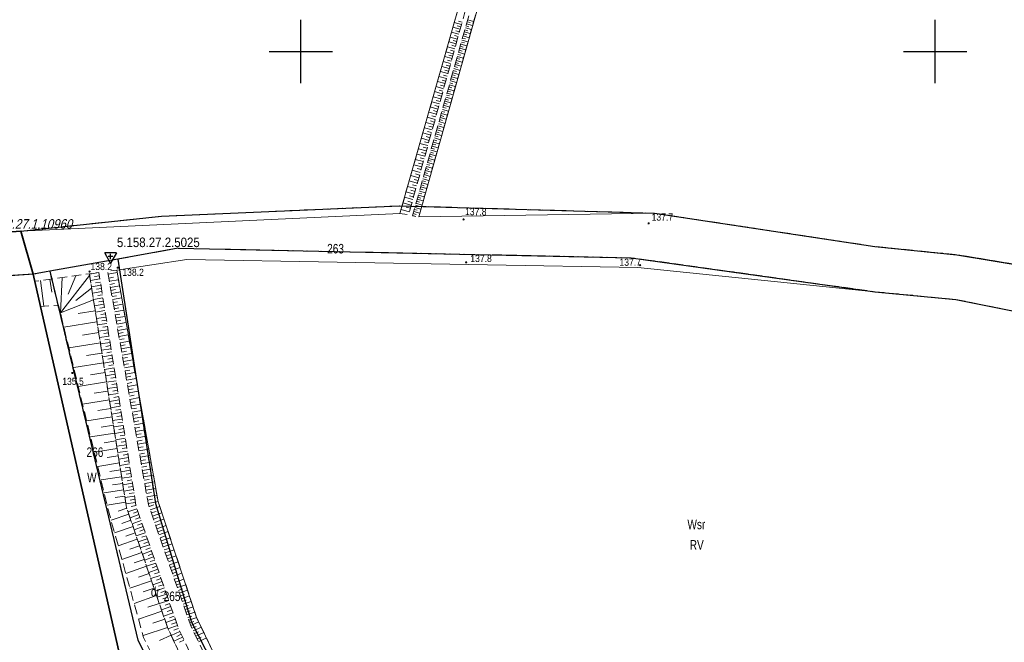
# Model space of a CAD drawing. Header units: metres. Extents: x 5548743 to 5556416, y 5707500 to 5714000.
# Tile 94 of 203: x 5552756 to 5552911, y 5711307 to 5711405. Entities that reach past the tile are written whole.
import ezdxf
from ezdxf.enums import TextEntityAlignment as Align

# ---------------------------------------------------------------- set-up
doc = ezdxf.new("R2010")
doc.units = ezdxf.units.M
doc.header["$MEASUREMENT"] = 0
doc.linetypes.add('1.5_0.75', pattern=[2.25, 1.5, -0.75])
doc.linetypes.add('219-1000', pattern=[0])
doc.layers.get('0').update_dxf_attribs({"color": 2, "linetype": 'CONTINUOUS', "lineweight": 5})
for name, color, linetype in [('000 Inne (niezydentyfikowane)', 7, 'CONTINUOUS'), ('209-oznaczenie konturu klasyfikacyjnego', 7, 'CONTINUOUS'), ('210-oznaczenie konturu użytku gruntowego', 7, 'CONTINUOUS'), ('211-numer działki ewidencyjnej', 7, 'CONTINUOUS'), ('216-obręb ewidencyjny', 7, 'CONTINUOUS'), ('217-kontur klasyfikacyjny', 7, 'CONTINUOUS'), ('218-kontur użytku gruntowego', 7, 'CONTINUOUS'), ('219-działka ewidencyjna', 7, 'CONTINUOUS'), ('pikieta naturalna', 7, 'CONTINUOUS'), ('pikieta naturalna-Atr2', 7, 'CONTINUOUS'), ('skarpa nieumocniona', 7, 'CONTINUOUS'), ('Szczegółowa osnowa geodezyjna pozioma-Atr103', 7, 'CONTINUOUS'), ('Szczegółowa osnowa geodezyjna wysokościowa', 7, 'CONTINUOUS'), ('Szczegółowa osnowa geodezyjna wysokościowa-Atr103', 7, 'CONTINUOUS'), ('woda stojąca', 7, 'CONTINUOUS'), ('Wstawianie ramki sekcyjnej z opisem', 7, 'CONTINUOUS')]:
    doc.layers.add(name, color=color, linetype=linetype)
doc.styles.get("Standard").update_dxf_attribs({"font": 'Working1250', "width": 0.75})

# ---------------------------------------------------------------- blocks, each defined once
blk = doc.blocks.new('PW01')
at = {"linetype": 'Continuous', "lineweight": 13}
h = blk.add_hatch(color=0, dxfattribs=at)
edge = h.paths.add_edge_path()
edge.add_arc((0, 0), 0.18, 0, 360)
blk = doc.blocks.new('OSSH')
at = {"color": 0}
for p, q in [((0, -1.081), (-0.936, 0.543)), ((0.939, 0.543), (-0.936, 0.543)), ((-0.375, 0), (0.375, 0)), ((0.939, 0.543), (0, -1.081)), ((0, -0.375), (0, 0.375))]:
    blk.add_line(p, q, dxfattribs=at)
blk = doc.blocks.new('RAMKA1000K')
at = {"color": 0}
for p, q in [((0, 395), (0, 405)), ((100, 395), (100, 405)), ((800, 395), (800, 405)), ((0, 400), (5, 400)), ((95, 400), (105, 400)), ((795, 400), (800, 400))]:
    blk.add_line(p, q, dxfattribs=at)

msp = doc.modelspace()

# ---------------------------------------------------------------- linework, layer by layer
at = {"layer": '000 Inne (niezydentyfikowane)', "color": 252, "linetype": 'Continuous', "lineweight": 18, "flags": 128}
for points in [[(5552825.34, 5711404.25), (5552824.2, 5711404.57)], [(5552825.44, 5711404.63), (5552824.88, 5711404.79)], [(5552826.21, 5711404.68), (5552826.69, 5711404.55)], [(5552826.3, 5711405), (5552827.26, 5711404.73)], [(5552824.91, 5711402.73), (5552823.77, 5711403.05)], [(5552825.12, 5711403.49), (5552823.99, 5711403.81)], [(5552825.02, 5711403.11), (5552824.45, 5711403.27)], [(5552825.23, 5711403.87), (5552824.66, 5711404.03)], [(5552825.76, 5711403.08), (5552826.72, 5711402.81)], [(5552825.85, 5711403.4), (5552826.33, 5711403.26)], [(5552825.94, 5711403.72), (5552826.9, 5711403.45)], [(5552826.03, 5711404.04), (5552826.51, 5711403.9)], [(5552826.12, 5711404.36), (5552827.08, 5711404.09)], [(5552824.48, 5711401.2), (5552823.33, 5711401.52)], [(5552824.7, 5711401.96), (5552823.55, 5711402.28)], [(5552824.59, 5711401.58), (5552824.02, 5711401.74)], [(5552824.81, 5711402.35), (5552824.23, 5711402.51)], [(5552825.31, 5711401.47), (5552825.79, 5711401.34)], [(5552825.4, 5711401.8), (5552826.36, 5711401.52)], [(5552825.49, 5711402.12), (5552825.97, 5711401.98)], [(5552825.58, 5711402.44), (5552826.54, 5711402.17)], [(5552825.67, 5711402.76), (5552826.15, 5711402.62)], [(5552824.05, 5711399.65), (5552822.89, 5711399.97)], [(5552824.27, 5711400.42), (5552823.11, 5711400.75)], [(5552824.16, 5711400.04), (5552823.58, 5711400.2)], [(5552824.38, 5711400.81), (5552823.8, 5711400.97)], [(5552824.86, 5711399.87), (5552825.82, 5711399.6)], [(5552824.95, 5711400.19), (5552825.43, 5711400.06)], [(5552825.04, 5711400.51), (5552826, 5711400.24)], [(5552825.13, 5711400.83), (5552825.61, 5711400.7)], [(5552825.22, 5711401.15), (5552826.18, 5711400.88)], [(5552823.62, 5711398.09), (5552822.45, 5711398.42)], [(5552823.84, 5711398.87), (5552822.67, 5711399.2)], [(5552823.73, 5711398.48), (5552823.14, 5711398.64)], [(5552823.95, 5711399.26), (5552823.36, 5711399.42)], [(5552824.4, 5711398.27), (5552824.88, 5711398.13)], [(5552824.49, 5711398.59), (5552825.46, 5711398.32)], [(5552824.58, 5711398.91), (5552825.07, 5711398.77)], [(5552824.67, 5711399.23), (5552825.64, 5711398.96)], [(5552824.76, 5711399.55), (5552825.25, 5711399.41)], [(5552823.18, 5711396.52), (5552822, 5711396.85)], [(5552823.4, 5711397.31), (5552822.22, 5711397.63)], [(5552823.29, 5711396.91), (5552822.7, 5711397.08)], [(5552823.51, 5711397.7), (5552822.92, 5711397.86)], [(5552823.95, 5711396.66), (5552824.91, 5711396.39)], [(5552824.04, 5711396.98), (5552824.52, 5711396.85)], [(5552824.13, 5711397.3), (5552825.1, 5711397.03)], [(5552824.22, 5711397.62), (5552824.7, 5711397.49)], [(5552824.31, 5711397.95), (5552825.28, 5711397.67)], [(5552822.74, 5711394.94), (5552821.55, 5711395.27)], [(5552822.96, 5711395.73), (5552821.78, 5711396.06)], [(5552822.85, 5711395.33), (5552822.26, 5711395.5)], [(5552823.07, 5711396.13), (5552822.48, 5711396.29)], [(5552823.59, 5711395.38), (5552824.55, 5711395.11)], [(5552823.68, 5711395.7), (5552824.16, 5711395.56)], [(5552823.77, 5711396.02), (5552824.73, 5711395.75)], [(5552823.86, 5711396.34), (5552824.34, 5711396.21)], [(5552822.3, 5711393.34), (5552821.1, 5711393.68)], [(5552822.52, 5711394.14), (5552821.32, 5711394.47)], [(5552822.41, 5711393.74), (5552821.81, 5711393.91)], [(5552822.63, 5711394.54), (5552822.03, 5711394.71)], [(5552823.14, 5711393.77), (5552823.62, 5711393.64)], [(5552823.23, 5711394.09), (5552824.19, 5711393.82)], [(5552823.32, 5711394.41), (5552823.8, 5711394.28)], [(5552823.41, 5711394.74), (5552824.37, 5711394.46)], [(5552823.5, 5711395.06), (5552823.98, 5711394.92)], [(5552821.85, 5711391.73), (5552820.64, 5711392.07)], [(5552822.07, 5711392.54), (5552820.87, 5711392.87)], [(5552821.96, 5711392.14), (5552821.36, 5711392.3)], [(5552822.18, 5711392.94), (5552821.58, 5711393.11)], [(5552822.69, 5711392.17), (5552823.65, 5711391.9)], [(5552822.78, 5711392.49), (5552823.26, 5711392.35)], [(5552822.87, 5711392.81), (5552823.83, 5711392.54)], [(5552822.96, 5711393.13), (5552823.44, 5711392.99)], [(5552823.05, 5711393.45), (5552824.01, 5711393.18)], [(5552821.4, 5711390.11), (5552820.18, 5711390.45)], [(5552821.62, 5711390.92), (5552820.41, 5711391.26)], [(5552821.51, 5711390.52), (5552820.9, 5711390.69)], [(5552821.73, 5711391.33), (5552821.13, 5711391.5)], [(5552822.23, 5711390.56), (5552822.72, 5711390.43)], [(5552822.32, 5711390.88), (5552823.29, 5711390.61)], [(5552822.42, 5711391.2), (5552822.9, 5711391.07)], [(5552822.51, 5711391.52), (5552823.47, 5711391.25)], [(5552822.6, 5711391.85), (5552823.08, 5711391.71)], [(5552821.17, 5711389.3), (5552819.94, 5711389.64)], [(5552821.05, 5711388.89), (5552820.44, 5711389.06)], [(5552821.28, 5711389.7), (5552820.67, 5711389.87)], [(5552821.78, 5711388.96), (5552822.75, 5711388.68)], [(5552821.87, 5711389.28), (5552822.35, 5711389.14)], [(5552821.96, 5711389.6), (5552822.93, 5711389.33)], [(5552822.05, 5711389.92), (5552822.54, 5711389.78)], [(5552822.14, 5711390.24), (5552823.11, 5711389.97)], [(5552820.71, 5711387.66), (5552819.48, 5711388)], [(5552820.94, 5711388.48), (5552819.71, 5711388.82)], [(5552820.6, 5711387.24), (5552819.98, 5711387.42)], [(5552820.83, 5711388.07), (5552820.21, 5711388.24)], [(5552821.33, 5711387.35), (5552821.81, 5711387.21)], [(5552821.42, 5711387.67), (5552822.38, 5711387.4)], [(5552821.51, 5711387.99), (5552821.99, 5711387.86)], [(5552821.6, 5711388.31), (5552822.57, 5711388.04)], [(5552821.69, 5711388.63), (5552822.17, 5711388.5)], [(5552820.25, 5711386), (5552819.01, 5711386.35)], [(5552820.48, 5711386.83), (5552819.24, 5711387.18)], [(5552820.13, 5711385.59), (5552819.51, 5711385.76)], [(5552820.37, 5711386.42), (5552819.75, 5711386.59)], [(5552820.97, 5711386.06), (5552821.45, 5711385.93)], [(5552821.06, 5711386.38), (5552822.02, 5711386.11)], [(5552821.15, 5711386.71), (5552821.63, 5711386.57)], [(5552821.24, 5711387.03), (5552822.2, 5711386.76)], [(5552819.79, 5711384.33), (5552818.53, 5711384.68)], [(5552820.02, 5711385.17), (5552818.77, 5711385.52)], [(5552819.9, 5711384.75), (5552819.28, 5711384.93)], [(5552820.52, 5711384.46), (5552821.48, 5711384.18)], [(5552820.61, 5711384.78), (5552821.09, 5711384.64)], [(5552820.7, 5711385.1), (5552821.66, 5711384.83)], [(5552820.79, 5711385.42), (5552821.27, 5711385.28)], [(5552820.88, 5711385.74), (5552821.84, 5711385.47)], [(5552819.32, 5711382.65), (5552818.05, 5711383.01)], [(5552819.55, 5711383.5), (5552818.29, 5711383.85)], [(5552819.43, 5711383.08), (5552818.8, 5711383.25)], [(5552819.67, 5711383.92), (5552819.04, 5711384.09)], [(5552820.06, 5711382.85), (5552820.55, 5711382.71)], [(5552820.15, 5711383.17), (5552821.12, 5711382.9)], [(5552820.24, 5711383.49), (5552820.73, 5711383.36)], [(5552820.33, 5711383.81), (5552821.3, 5711383.54)], [(5552820.43, 5711384.13), (5552820.91, 5711384)], [(5552818.84, 5711380.96), (5552817.57, 5711381.32)], [(5552819.08, 5711381.81), (5552817.81, 5711382.16)], [(5552818.96, 5711381.39), (5552818.33, 5711381.56)], [(5552819.2, 5711382.23), (5552818.57, 5711382.41)], [(5552819.61, 5711381.24), (5552820.58, 5711380.97)], [(5552819.7, 5711381.56), (5552820.18, 5711381.43)], [(5552819.79, 5711381.88), (5552820.76, 5711381.61)], [(5552819.88, 5711382.21), (5552820.36, 5711382.07)], [(5552819.97, 5711382.53), (5552820.94, 5711382.26)], [(5552818.37, 5711379.25), (5552817.09, 5711379.61)], [(5552818.61, 5711380.11), (5552817.33, 5711380.47)], [(5552818.49, 5711379.68), (5552817.85, 5711379.86)], [(5552818.73, 5711380.54), (5552818.09, 5711380.71)], [(5552819.16, 5711379.63), (5552819.64, 5711379.5)], [(5552819.25, 5711379.95), (5552820.21, 5711379.68)], [(5552819.34, 5711380.28), (5552819.82, 5711380.14)], [(5552819.43, 5711380.6), (5552820.39, 5711380.33)], [(5552819.52, 5711380.92), (5552820, 5711380.78)], [(5552818.13, 5711378.4), (5552816.84, 5711378.75)], [(5552818.01, 5711377.97), (5552817.36, 5711378.15)], [(5552818.25, 5711378.83), (5552817.61, 5711379)], [(5552818.7, 5711378.02), (5552819.67, 5711377.75)], [(5552818.8, 5711378.35), (5552819.28, 5711378.21)], [(5552818.89, 5711378.67), (5552819.85, 5711378.4)], [(5552818.98, 5711378.99), (5552819.46, 5711378.85)], [(5552819.07, 5711379.31), (5552820.03, 5711379.04)], [(5552817.65, 5711376.67), (5552816.35, 5711377.03)], [(5552817.89, 5711377.53), (5552816.6, 5711377.89)], [(5552817.77, 5711377.1), (5552817.12, 5711377.28)], [(5552818.34, 5711376.74), (5552819.31, 5711376.47)], [(5552818.43, 5711377.06), (5552818.92, 5711376.92)], [(5552818.52, 5711377.38), (5552819.49, 5711377.11)], [(5552818.61, 5711377.7), (5552819.1, 5711377.57)], [(5552817.11, 5711374.75), (5552815.8, 5711375.12)], [(5552817.4, 5711375.79), (5552816.1, 5711376.15)], [(5552817.27, 5711375.32), (5552816.62, 5711375.5)], [(5552817.53, 5711376.23), (5552816.88, 5711376.41)], [(5552817.89, 5711375.13), (5552818.37, 5711374.99)], [(5552817.98, 5711375.45), (5552818.95, 5711375.18)], [(5552818.07, 5711375.77), (5552818.55, 5711375.64)], [(5552818.16, 5711376.09), (5552819.13, 5711375.82)], [(5552818.25, 5711376.42), (5552818.73, 5711376.28)], [(5552817.62, 5711374.16), (5552818.11, 5711374.02)], [(5552817.71, 5711374.48), (5552818.19, 5711374.35)], [(5552817.8, 5711374.81), (5552818.76, 5711374.53)], [(5552760.47, 5711364.13), (5552760.75, 5711362.07)], [(5552766.72, 5711364.74), (5552762.11, 5711358.83)], [(5552762.39, 5711364.4), (5552762.11, 5711358.83)], [(5552764.56, 5711364.69), (5552763.33, 5711361.76)], [(5552768.18, 5711365.18), (5552766.69, 5711364.94)], [(5552768.34, 5711364.18), (5552766.84, 5711363.94)], [(5552768.26, 5711364.68), (5552767.51, 5711364.56)], [(5552769.64, 5711364.92), (5552771.06, 5711365.17)], [(5552769.74, 5711364.31), (5552770.46, 5711364.44)], [(5552769.83, 5711363.81), (5552771.26, 5711364.06)], [(5552758.96, 5711363.93), (5552759.51, 5711359.9)], [(5552767.04, 5711362.74), (5552764.57, 5711360.78)], [(5552768.5, 5711363.19), (5552767, 5711362.95)], [(5552768.42, 5711363.68), (5552767.67, 5711363.57)], [(5552768.58, 5711362.69), (5552767.83, 5711362.57)], [(5552769.92, 5711363.32), (5552770.63, 5711363.45)], [(5552770, 5711362.84), (5552771.44, 5711363.09)], [(5552770.08, 5711362.36), (5552770.8, 5711362.49)], [(5552768.66, 5711362.19), (5552767.16, 5711361.95)], [(5552768.82, 5711361.19), (5552767.32, 5711360.95)], [(5552768.74, 5711361.69), (5552767.99, 5711361.57)], [(5552770.17, 5711361.88), (5552771.61, 5711362.13)], [(5552770.25, 5711361.4), (5552770.97, 5711361.53)], [(5552770.33, 5711360.92), (5552771.78, 5711361.18)], [(5552767.33, 5711360.91), (5552762.11, 5711358.83)], [(5552768.98, 5711360.19), (5552767.48, 5711359.95)], [(5552768.9, 5711360.69), (5552768.15, 5711360.57)], [(5552769.06, 5711359.69), (5552768.31, 5711359.57)], [(5552770.42, 5711360.44), (5552771.14, 5711360.57)], [(5552770.5, 5711359.96), (5552771.95, 5711360.21)], [(5552770.59, 5711359.48), (5552771.31, 5711359.6)], [(5552767.61, 5711359.13), (5552764.93, 5711358.71)], [(5552769.14, 5711359.19), (5552767.64, 5711358.95)], [(5552769.3, 5711358.18), (5552767.8, 5711357.94)], [(5552769.22, 5711358.69), (5552768.47, 5711358.57)], [(5552770.67, 5711359), (5552772.12, 5711359.25)], [(5552770.76, 5711358.51), (5552771.48, 5711358.64)], [(5552770.84, 5711358.03), (5552772.3, 5711358.28)], [(5552767.88, 5711357.41), (5552762.66, 5711356.58)], [(5552769.46, 5711357.18), (5552767.96, 5711356.94)], [(5552769.38, 5711357.68), (5552768.63, 5711357.56)], [(5552769.54, 5711356.68), (5552768.79, 5711356.56)], [(5552770.93, 5711357.54), (5552771.65, 5711357.67)], [(5552771.01, 5711357.06), (5552772.47, 5711357.31)], [(5552771.1, 5711356.57), (5552771.83, 5711356.7)], [(5552771.18, 5711356.08), (5552772.64, 5711356.34)], [(5552768.15, 5711355.73), (5552765.61, 5711355.32)], [(5552769.62, 5711356.18), (5552768.12, 5711355.94)], [(5552769.78, 5711355.18), (5552768.28, 5711354.94)], [(5552769.7, 5711355.68), (5552768.95, 5711355.56)], [(5552771.27, 5711355.6), (5552772, 5711355.73)], [(5552771.35, 5711355.11), (5552772.82, 5711355.37)], [(5552771.44, 5711354.62), (5552772.17, 5711354.75)], [(5552768.41, 5711354.09), (5552763.46, 5711353.3)], [(5552769.94, 5711354.18), (5552768.44, 5711353.94)], [(5552770.1, 5711353.17), (5552768.6, 5711352.93)], [(5552769.86, 5711354.68), (5552769.11, 5711354.56)], [(5552770.02, 5711353.67), (5552769.27, 5711353.55)], [(5552771.52, 5711354.13), (5552772.99, 5711354.39)], [(5552771.61, 5711353.64), (5552772.34, 5711353.77)], [(5552771.69, 5711353.15), (5552773.17, 5711353.41)], [(5552768.67, 5711352.49), (5552766.25, 5711352.11)], [(5552770.26, 5711352.17), (5552768.76, 5711351.93)], [(5552770.18, 5711352.67), (5552769.43, 5711352.55)], [(5552770.34, 5711351.67), (5552769.59, 5711351.55)], [(5552771.78, 5711352.66), (5552772.52, 5711352.79)], [(5552771.87, 5711352.17), (5552773.34, 5711352.43)], [(5552771.95, 5711351.67), (5552772.69, 5711351.8)], [(5552768.91, 5711350.94), (5552764.21, 5711350.2)], [(5552770.42, 5711351.17), (5552768.91, 5711350.93)], [(5552770.58, 5711350.16), (5552769.07, 5711349.92)], [(5552770.5, 5711350.66), (5552769.75, 5711350.54)], [(5552772.04, 5711351.18), (5552773.52, 5711351.44)], [(5552772.12, 5711350.69), (5552772.87, 5711350.82)], [(5552772.21, 5711350.19), (5552773.7, 5711350.45)], [(5552769.15, 5711349.43), (5552766.86, 5711349.07)], [(5552770.74, 5711349.16), (5552769.23, 5711348.92)], [(5552770.66, 5711349.66), (5552769.91, 5711349.54)], [(5552770.82, 5711348.65), (5552770.07, 5711348.53)], [(5552772.3, 5711349.7), (5552773.04, 5711349.83)], [(5552772.38, 5711349.2), (5552773.87, 5711349.46)], [(5552772.47, 5711348.71), (5552773.22, 5711348.84)], [(5552769.39, 5711347.96), (5552764.93, 5711347.25)], [(5552770.9, 5711348.15), (5552769.39, 5711347.91)], [(5552771.06, 5711347.15), (5552769.55, 5711346.9)], [(5552770.98, 5711347.65), (5552770.23, 5711347.53)], [(5552772.56, 5711348.21), (5552774.05, 5711348.47)], [(5552772.64, 5711347.71), (5552773.39, 5711347.84)], [(5552772.73, 5711347.21), (5552774.23, 5711347.47)], [(5552769.61, 5711346.52), (5552767.45, 5711346.18)], [(5552771.22, 5711346.14), (5552769.71, 5711345.9)], [(5552771.14, 5711346.64), (5552770.39, 5711346.52)], [(5552771.3, 5711345.64), (5552770.55, 5711345.52)], [(5552772.82, 5711346.71), (5552773.57, 5711346.84)], [(5552772.91, 5711346.21), (5552774.41, 5711346.48)], [(5552772.99, 5711345.71), (5552773.75, 5711345.85)], [(5552773.08, 5711345.21), (5552774.59, 5711345.48)], [(5552769.84, 5711345.13), (5552765.61, 5711344.46)], [(5552771.38, 5711345.13), (5552769.87, 5711344.89)], [(5552771.55, 5711344.13), (5552770.03, 5711343.88)], [(5552771.46, 5711344.63), (5552770.71, 5711344.51)], [(5552773.17, 5711344.71), (5552773.92, 5711344.84)], [(5552773.26, 5711344.21), (5552774.77, 5711344.47)], [(5552770.26, 5711342.44), (5552766.26, 5711341.81)], [(5552770.05, 5711343.77), (5552768, 5711343.44)], [(5552771.71, 5711343.12), (5552770.19, 5711342.88)], [(5552771.63, 5711343.62), (5552770.87, 5711343.5)], [(5552771.79, 5711342.61), (5552771.03, 5711342.49)], [(5552773.35, 5711343.71), (5552774.1, 5711343.84)], [(5552773.43, 5711343.2), (5552774.95, 5711343.47)], [(5552773.52, 5711342.7), (5552774.28, 5711342.83)], [(5552773.61, 5711342.19), (5552775.13, 5711342.46)], [(5552770.47, 5711341.15), (5552768.52, 5711340.84)], [(5552771.87, 5711342.11), (5552770.35, 5711341.87)], [(5552772.03, 5711341.1), (5552770.52, 5711340.86)], [(5552771.95, 5711341.61), (5552771.19, 5711341.49)], [(5552773.7, 5711341.69), (5552774.46, 5711341.82)], [(5552773.79, 5711341.18), (5552775.31, 5711341.45)], [(5552773.88, 5711340.67), (5552774.64, 5711340.81)], [(5552770.67, 5711339.9), (5552766.87, 5711339.29)], [(5552772.19, 5711340.09), (5552770.68, 5711339.85)], [(5552772.11, 5711340.6), (5552771.35, 5711340.48)], [(5552772.27, 5711339.59), (5552771.51, 5711339.47)], [(5552773.96, 5711340.17), (5552775.49, 5711340.43)], [(5552774.05, 5711339.66), (5552774.82, 5711339.79)], [(5552774.14, 5711339.15), (5552775.67, 5711339.42)], [(5552770.86, 5711338.68), (5552769.01, 5711338.38)], [(5552772.35, 5711339.08), (5552770.84, 5711338.84)], [(5552772.51, 5711338.07), (5552771, 5711337.83)], [(5552772.43, 5711338.58), (5552771.67, 5711338.46)], [(5552774.23, 5711338.64), (5552775, 5711338.77)], [(5552774.32, 5711338.13), (5552775.85, 5711338.4)], [(5552774.41, 5711337.62), (5552775.18, 5711337.75)], [(5552771.05, 5711337.48), (5552767.45, 5711336.91)], [(5552771.24, 5711336.32), (5552769.48, 5711336.05)], [(5552772.67, 5711337.06), (5552771.16, 5711336.82)], [(5552772.59, 5711337.57), (5552771.83, 5711337.45)], [(5552772.75, 5711336.56), (5552772, 5711336.44)], [(5552774.5, 5711337.11), (5552776.04, 5711337.37)], [(5552774.59, 5711336.59), (5552775.36, 5711336.73)], [(5552774.68, 5711336.08), (5552776.22, 5711336.35)], [(5552771.42, 5711335.19), (5552768, 5711334.65)], [(5552772.83, 5711336.05), (5552771.32, 5711335.81)], [(5552773, 5711335.04), (5552771.48, 5711334.8)], [(5552772.91, 5711335.55), (5552772.16, 5711335.43)], [(5552774.77, 5711335.57), (5552775.54, 5711335.7)], [(5552774.86, 5711335.05), (5552776.4, 5711335.32)], [(5552774.95, 5711334.54), (5552775.72, 5711334.67)], [(5552771.76, 5711333.02), (5552768.52, 5711332.51)], [(5552771.59, 5711334.09), (5552769.93, 5711333.83)], [(5552773.16, 5711334.03), (5552771.64, 5711333.79)], [(5552773.32, 5711333.02), (5552771.8, 5711332.78)], [(5552773.08, 5711334.54), (5552772.32, 5711334.42)], [(5552773.24, 5711333.53), (5552772.48, 5711333.4)], [(5552775.04, 5711334.02), (5552776.59, 5711334.29)], [(5552775.13, 5711333.5), (5552775.91, 5711333.64)], [(5552775.22, 5711332.99), (5552776.77, 5711333.26)], [(5552771.93, 5711331.98), (5552770.35, 5711331.73)], [(5552773.48, 5711332.01), (5552771.96, 5711331.76)], [(5552773.4, 5711332.51), (5552772.64, 5711332.39)], [(5552773.56, 5711331.5), (5552772.8, 5711331.38)], [(5552775.31, 5711332.47), (5552776.09, 5711332.61)], [(5552775.4, 5711331.95), (5552776.96, 5711332.22)], [(5552775.49, 5711331.43), (5552776.27, 5711331.57)], [(5552772.09, 5711330.96), (5552769.01, 5711330.48)], [(5552772.25, 5711329.97), (5552770.75, 5711329.74)], [(5552773.64, 5711330.99), (5552772.12, 5711330.75)], [(5552773.8, 5711329.98), (5552772.28, 5711329.74)], [(5552773.72, 5711330.49), (5552772.96, 5711330.37)], [(5552775.58, 5711330.91), (5552777.15, 5711331.19)], [(5552775.67, 5711330.39), (5552776.46, 5711330.53)], [(5552775.76, 5711329.87), (5552777.33, 5711330.14)], [(5552772.4, 5711329), (5552769.49, 5711328.54)], [(5552773.97, 5711328.97), (5552772.44, 5711328.73)], [(5552773.88, 5711329.47), (5552773.12, 5711329.35)], [(5552774.05, 5711328.47), (5552773.29, 5711328.34)], [(5552775.86, 5711329.35), (5552776.64, 5711329.49)], [(5552775.95, 5711328.83), (5552777.52, 5711329.1)], [(5552776.09, 5711328.32), (5552776.85, 5711328.58)], [(5552776.27, 5711327.81), (5552777.77, 5711328.34)], [(5552772.9, 5711327.11), (5552770.1, 5711326.16)], [(5552772.58, 5711328.05), (5552771.21, 5711327.58)], [(5552774.17, 5711327.99), (5552772.77, 5711327.5)], [(5552774.5, 5711327.05), (5552773.09, 5711326.56)], [(5552774.33, 5711327.52), (5552773.63, 5711327.27)], [(5552776.44, 5711327.31), (5552777.19, 5711327.57)], [(5552776.62, 5711326.81), (5552778.1, 5711327.33)], [(5552773.22, 5711326.16), (5552771.8, 5711325.67)], [(5552774.82, 5711326.11), (5552773.41, 5711325.61)], [(5552774.66, 5711326.58), (5552773.95, 5711326.33)], [(5552774.99, 5711325.63), (5552774.28, 5711325.39)], [(5552776.79, 5711326.32), (5552777.53, 5711326.58)], [(5552776.96, 5711325.82), (5552778.44, 5711326.34)], [(5552777.14, 5711325.33), (5552777.87, 5711325.59)], [(5552777.31, 5711324.84), (5552778.76, 5711325.35)], [(5552773.56, 5711325.18), (5552770.65, 5711324.19)], [(5552773.9, 5711324.19), (5552772.42, 5711323.68)], [(5552775.15, 5711325.16), (5552773.73, 5711324.67)], [(5552775.48, 5711324.21), (5552774.06, 5711323.72)], [(5552775.32, 5711324.69), (5552774.61, 5711324.44)], [(5552775.65, 5711323.73), (5552774.94, 5711323.49)], [(5552777.48, 5711324.36), (5552778.2, 5711324.61)], [(5552777.65, 5711323.87), (5552779.09, 5711324.38)], [(5552774.24, 5711323.17), (5552771.22, 5711322.14)], [(5552774.6, 5711322.14), (5552773.06, 5711321.61)], [(5552775.81, 5711323.26), (5552774.39, 5711322.76)], [(5552776.15, 5711322.3), (5552774.71, 5711321.8)], [(5552775.98, 5711322.78), (5552775.26, 5711322.53)], [(5552777.82, 5711323.39), (5552778.53, 5711323.64)], [(5552777.98, 5711322.91), (5552779.41, 5711323.41)], [(5552778.15, 5711322.43), (5552778.86, 5711322.68)], [(5552778.32, 5711321.96), (5552779.73, 5711322.45)], [(5552774.96, 5711321.08), (5552771.81, 5711320.01)], [(5552776.48, 5711321.34), (5552775.04, 5711320.84)], [(5552776.31, 5711321.82), (5552775.59, 5711321.57)], [(5552776.65, 5711320.86), (5552775.93, 5711320.61)], [(5552778.48, 5711321.49), (5552779.18, 5711321.73)], [(5552778.65, 5711321.02), (5552780.05, 5711321.51)], [(5552778.81, 5711320.55), (5552779.51, 5711320.79)], [(5552775.33, 5711320), (5552773.72, 5711319.46)], [(5552776.81, 5711320.38), (5552775.37, 5711319.88)], [(5552777.15, 5711319.42), (5552775.7, 5711318.91)], [(5552776.98, 5711319.9), (5552776.26, 5711319.65)], [(5552778.97, 5711320.08), (5552780.36, 5711320.57)], [(5552779.13, 5711319.62), (5552779.82, 5711319.86)], [(5552779.29, 5711319.16), (5552780.67, 5711319.64)], [(5552775.7, 5711318.91), (5552772.43, 5711317.79)], [(5552776.09, 5711317.79), (5552774.42, 5711317.21)], [(5552777.49, 5711318.45), (5552776.03, 5711317.94)], [(5552777.32, 5711318.93), (5552776.59, 5711318.68)], [(5552777.65, 5711317.96), (5552776.93, 5711317.71)], [(5552779.46, 5711318.7), (5552780.14, 5711318.94)], [(5552779.61, 5711318.25), (5552780.97, 5711318.72)], [(5552779.77, 5711317.79), (5552780.45, 5711318.03)], [(5552779.93, 5711317.34), (5552781.28, 5711317.81)], [(5552776.48, 5711316.64), (5552773.07, 5711315.48)], [(5552777.82, 5711317.47), (5552776.36, 5711316.97)], [(5552778.16, 5711316.5), (5552776.7, 5711315.99)], [(5552777.99, 5711316.99), (5552777.26, 5711316.73)], [(5552778.33, 5711316.01), (5552777.6, 5711315.76)], [(5552780.09, 5711316.89), (5552780.76, 5711317.12)], [(5552780.24, 5711316.44), (5552781.58, 5711316.91)], [(5552780.4, 5711316), (5552781.06, 5711316.23)], [(5552780.56, 5711315.56), (5552781.88, 5711316.02)], [(5552776.87, 5711315.48), (5552775.14, 5711314.88)], [(5552778.5, 5711315.52), (5552777.03, 5711315.01)], [(5552778.84, 5711314.54), (5552777.37, 5711314.03)], [(5552778.67, 5711315.03), (5552777.94, 5711314.77)], [(5552780.71, 5711315.11), (5552781.37, 5711315.34)], [(5552780.86, 5711314.68), (5552782.17, 5711315.13)], [(5552781.02, 5711314.24), (5552781.67, 5711314.47)], [(5552777.28, 5711314.29), (5552773.74, 5711313.08)], [(5552777.7, 5711313.07), (5552775.89, 5711312.46)], [(5552779.19, 5711313.55), (5552777.71, 5711313.04)], [(5552779.01, 5711314.05), (5552778.28, 5711313.79)], [(5552779.36, 5711313.06), (5552778.62, 5711312.8)], [(5552781.17, 5711313.81), (5552782.46, 5711314.26)], [(5552781.32, 5711313.37), (5552781.96, 5711313.6)], [(5552781.47, 5711312.94), (5552782.75, 5711313.39)], [(5552778.12, 5711311.84), (5552774.43, 5711310.58)], [(5552779.53, 5711312.57), (5552778.05, 5711312.05)], [(5552779.87, 5711311.57), (5552778.39, 5711311.06)], [(5552779.7, 5711312.07), (5552778.96, 5711311.81)], [(5552781.62, 5711312.52), (5552782.26, 5711312.74)], [(5552781.77, 5711312.09), (5552783.04, 5711312.53)], [(5552781.92, 5711311.67), (5552782.55, 5711311.89)], [(5552782.06, 5711311.25), (5552783.32, 5711311.68)], [(5552778.55, 5711310.58), (5552776.67, 5711309.94)], [(5552780.22, 5711310.58), (5552778.73, 5711310.06)], [(5552780.05, 5711311.08), (5552779.3, 5711310.82)], [(5552780.39, 5711310.08), (5552779.64, 5711309.82)], [(5552782.21, 5711310.83), (5552782.83, 5711311.04)], [(5552782.36, 5711310.41), (5552783.6, 5711310.84)], [(5552782.5, 5711309.99), (5552783.15, 5711310.22)], [(5552782.66, 5711309.57), (5552783.93, 5711310.17)], [(5552778.99, 5711309.3), (5552775.15, 5711307.99)], [(5552780.56, 5711309.59), (5552779.07, 5711309.07)], [(5552780.94, 5711308.66), (5552779.58, 5711308.01)], [(5552780.73, 5711309.11), (5552780.01, 5711308.86)], [(5552781.15, 5711308.2), (5552780.48, 5711307.88)], [(5552782.86, 5711309.15), (5552783.49, 5711309.45)], [(5552783.06, 5711308.73), (5552784.33, 5711309.34)], [(5552783.26, 5711308.31), (5552783.9, 5711308.61)], [(5552783.47, 5711307.89), (5552784.73, 5711308.49)], [(5552779.55, 5711308.08), (5552777.72, 5711307.21)], [(5552781.37, 5711307.75), (5552780.01, 5711307.1)], [(5552781.59, 5711307.3), (5552780.91, 5711306.97)], [(5552783.67, 5711307.47), (5552784.3, 5711307.77)], [(5552783.87, 5711307.04), (5552785.14, 5711307.65)]]:
    msp.add_lwpolyline(points, dxfattribs=at)
at = {"layer": '216-obręb ewidencyjny', "color": 4, "linetype": 'Continuous', "lineweight": 35, "flags": 128}
for points in [[(5553303.29, 5711172.41), (5553245.53, 5711230.59), (5553201.96, 5711255.35), (5553140.19, 5711284.18), (5553135.72, 5711277.69), (5553111.42, 5711242.97), (5553187.3, 5711106.28), (5553112.55, 5711070.64), (5552871.37, 5711055.67), (5552911.56, 5711176.56), (5552902.55, 5711179.99), (5552857.56, 5711200.05), (5552823.52, 5711222.08), (5552811.69, 5711238.16), (5552792.63, 5711262.96), (5552771.45, 5711305.07), (5552757.83, 5711364.93), (5552755.89, 5711371.71), (5552732.07, 5711369.95), (5552708.66, 5711378.89), (5552680.03, 5711429.79), (5552679.16, 5711442.78), (5552714.87, 5711541.1)], [(5552714.87, 5711541.1), (5552679.16, 5711442.78), (5552680.03, 5711429.79), (5552708.66, 5711378.89), (5552732.07, 5711369.95), (5552755.89, 5711371.71), (5552757.83, 5711364.93), (5552771.45, 5711305.07), (5552792.63, 5711262.96), (5552811.69, 5711238.16), (5552823.52, 5711222.08), (5552857.56, 5711200.05), (5552902.55, 5711179.99), (5552911.56, 5711176.56), (5552871.37, 5711055.67), (5553112.55, 5711070.64), (5553187.3, 5711106.28), (5553111.42, 5711242.97), (5553135.72, 5711277.69), (5553140.19, 5711284.18), (5553201.96, 5711255.35), (5553245.53, 5711230.59), (5553303.29, 5711172.41)]]:
    msp.add_lwpolyline(points, dxfattribs=at)
at = {"layer": '217-kontur klasyfikacyjny', "color": 3, "linetype": '1.5_0.75', "lineweight": 18, "flags": 128}
for points in [[(5552780.68, 5711369.01), (5552771.19, 5711367.31)], [(5552852.06, 5711367.52), (5552780.68, 5711369.01)], [(5552771.19, 5711367.31), (5552777.1, 5711328.83)], [(5552890.47, 5711362.16), (5552852.06, 5711367.52)], [(5552903.24, 5711360.95), (5552890.47, 5711362.16)], [(5552953.25, 5711350.94), (5552903.24, 5711360.95)], [(5552777.1, 5711328.83), (5552782.78, 5711310.13)], [(5552782.78, 5711310.13), (5552801.95, 5711272.73)]]:
    msp.add_lwpolyline(points, dxfattribs=at)
at = {"layer": '218-kontur użytku gruntowego', "color": 70, "linetype": '1.5_0.75', "lineweight": 18, "flags": 128}
for points in [[(5552778.05, 5711374.04), (5552815.58, 5711375.7)], [(5552815.58, 5711375.7), (5552778.05, 5711374.04)], [(5552815.58, 5711375.7), (5552855.76, 5711374.53)], [(5552855.76, 5711374.53), (5552815.58, 5711375.7)], [(5552755.89, 5711371.71), (5552778.05, 5711374.04)], [(5552778.05, 5711374.04), (5552755.89, 5711371.71)], [(5552855.76, 5711374.53), (5552890.46, 5711369.29)], [(5552890.46, 5711369.29), (5552855.76, 5711374.53)], [(5552755.89, 5711371.71), (5552732.07, 5711369.95)], [(5552732.07, 5711369.95), (5552755.89, 5711371.71)], [(5552757.83, 5711364.93), (5552755.89, 5711371.71)], [(5552755.89, 5711371.71), (5552757.83, 5711364.93)], [(5552780.68, 5711369.01), (5552771.19, 5711367.31)], [(5552771.19, 5711367.31), (5552780.68, 5711369.01)], [(5552852.06, 5711367.52), (5552780.68, 5711369.01)], [(5552780.68, 5711369.01), (5552852.06, 5711367.52)], [(5552890.46, 5711369.29), (5552903.42, 5711367.99)], [(5552903.42, 5711367.99), (5552890.46, 5711369.29)], [(5552771.19, 5711367.31), (5552777.1, 5711328.83)], [(5552777.1, 5711328.83), (5552771.19, 5711367.31)], [(5552890.47, 5711362.16), (5552852.06, 5711367.52)], [(5552852.06, 5711367.52), (5552890.47, 5711362.16)], [(5552903.42, 5711367.99), (5552948.29, 5711360.56)], [(5552948.29, 5711360.56), (5552903.42, 5711367.99)], [(5552692.83, 5711360.66), (5552757.83, 5711364.93)], [(5552757.83, 5711364.93), (5552692.83, 5711360.66)], [(5552758.14, 5711364.98), (5552757.83, 5711364.93)], [(5552757.83, 5711364.93), (5552758.14, 5711364.98)], [(5552757.83, 5711364.93), (5552771.45, 5711305.07)], [(5552771.45, 5711305.07), (5552757.83, 5711364.93)], [(5552760.44, 5711365.4), (5552758.14, 5711364.98)], [(5552758.14, 5711364.98), (5552760.44, 5711365.4)], [(5552774.33, 5711307.28), (5552760.44, 5711365.4)], [(5552760.44, 5711365.4), (5552774.33, 5711307.28)], [(5552903.24, 5711360.95), (5552890.47, 5711362.16)], [(5552890.47, 5711362.16), (5552903.24, 5711360.95)], [(5552953.25, 5711350.94), (5552903.24, 5711360.95)], [(5552903.24, 5711360.95), (5552953.25, 5711350.94)], [(5552777.1, 5711328.83), (5552782.78, 5711310.13)], [(5552782.78, 5711310.13), (5552777.1, 5711328.83)], [(5552782.78, 5711310.13), (5552801.95, 5711272.73)], [(5552801.95, 5711272.73), (5552782.78, 5711310.13)], [(5552796.32, 5711264.48), (5552774.33, 5711307.28)], [(5552774.33, 5711307.28), (5552796.32, 5711264.48)]]:
    msp.add_lwpolyline(points, dxfattribs=at)
at = {"layer": '219-działka ewidencyjna', "color": 94, "linetype": '219-1000', "lineweight": 30, "flags": 128}
for points in [[(5552778.05, 5711374.04), (5552815.58, 5711375.7)], [(5552815.58, 5711375.7), (5552855.76, 5711374.53)], [(5552755.89, 5711371.71), (5552778.05, 5711374.04)], [(5552855.76, 5711374.53), (5552890.46, 5711369.29)], [(5552732.07, 5711369.95), (5552755.89, 5711371.71)], [(5552757.83, 5711364.93), (5552755.89, 5711371.71)], [(5552780.68, 5711369.01), (5552771.19, 5711367.31)], [(5552780.68, 5711369.01), (5552852.06, 5711367.52)], [(5552890.46, 5711369.29), (5552903.42, 5711367.99)], [(5552771.19, 5711367.31), (5552760.44, 5711365.4)], [(5552771.19, 5711367.31), (5552777.1, 5711328.83)], [(5552852.06, 5711367.52), (5552890.47, 5711362.16)], [(5552903.42, 5711367.99), (5552948.29, 5711360.56)], [(5552757.83, 5711364.93), (5552692.83, 5711360.66)], [(5552758.14, 5711364.98), (5552757.83, 5711364.93)], [(5552757.83, 5711364.93), (5552771.45, 5711305.07)], [(5552760.44, 5711365.4), (5552758.14, 5711364.98)], [(5552760.44, 5711365.4), (5552774.33, 5711307.28)], [(5552890.47, 5711362.16), (5552903.24, 5711360.95)], [(5552903.24, 5711360.95), (5552953.25, 5711350.94)], [(5552777.1, 5711328.83), (5552782.78, 5711310.13)], [(5552782.78, 5711310.13), (5552801.95, 5711272.73)], [(5552774.33, 5711307.28), (5552796.32, 5711264.48)]]:
    msp.add_lwpolyline(points, dxfattribs=at)
at = {"layer": 'skarpa nieumocniona', "color": 252, "linetype": '1.5_0.75', "lineweight": 18, "flags": 128}
for points in [[(5552883.59, 5711613.87), (5552879.91, 5711596.95), (5552872.8, 5711571.38), (5552862.72, 5711534.76), (5552853.12, 5711499.86), (5552844.18, 5711468.88), (5552832.03, 5711424.73), (5552829.9, 5711417.79), (5552817.6, 5711374.1), (5552818.6, 5711373.95), (5552830.88, 5711417.59), (5552833.04, 5711424.38), (5552845.14, 5711468.53), (5552854.03, 5711499.65), (5552863.66, 5711534.6), (5552873.57, 5711571.15), (5552880.83, 5711597.59), (5552883.99, 5711611.24), (5552885.16, 5711613.08)], [(5552883.59, 5711613.87), (5552879.91, 5711596.95), (5552872.8, 5711571.38), (5552862.72, 5711534.76), (5552853.12, 5711499.86), (5552844.18, 5711468.88), (5552832.03, 5711424.73), (5552829.9, 5711417.79), (5552817.6, 5711374.1), (5552818.6, 5711373.95), (5552830.88, 5711417.59), (5552833.04, 5711424.38), (5552845.14, 5711468.53), (5552854.03, 5711499.65), (5552863.66, 5711534.6), (5552873.57, 5711571.15), (5552880.83, 5711597.59), (5552883.99, 5711611.24), (5552885.16, 5711613.08)], [(5552841.2, 5711465.77), (5552832.87, 5711434.97), (5552815.62, 5711374.47), (5552816.98, 5711374.27), (5552842.38, 5711465.4), (5552857.28, 5711517.97), (5552878.98, 5711597.96), (5552880.05, 5711602.4), (5552878.9, 5711602.6), (5552878.72, 5711601.82), (5552878.62, 5711601.37), (5552878.44, 5711600.62), (5552873.6, 5711582.86), (5552855.91, 5711518.26)], [(5552841.2, 5711465.77), (5552832.87, 5711434.97), (5552815.62, 5711374.47), (5552816.98, 5711374.27), (5552842.38, 5711465.4), (5552857.28, 5711517.97), (5552878.98, 5711597.96), (5552880.05, 5711602.4), (5552878.9, 5711602.6), (5552878.72, 5711601.82), (5552878.62, 5711601.37), (5552878.44, 5711600.62), (5552873.6, 5711582.86), (5552855.91, 5711518.26)], [(5552902.55, 5711179.99), (5552907.32, 5711177.86), (5552908.11, 5711179.83), (5552902.98, 5711187.62), (5552883.2, 5711197.26), (5552847.43, 5711218.86), (5552832.63, 5711231.06), (5552817.23, 5711244.81), (5552798.62, 5711268.1), (5552779.04, 5711309.14), (5552772.53, 5711328.19), (5552766.68, 5711364.98), (5552758.09, 5711363.81), (5552758.99, 5711359.86), (5552761.81, 5711360.07), (5552769.79, 5711327.29), (5552775.23, 5711307.7), (5552796.32, 5711264.48), (5552814.55, 5711241.9), (5552830.48, 5711227.57), (5552845.95, 5711215.11), (5552860.25, 5711205.91), (5552900.87, 5711183.01)], [(5552902.55, 5711179.99), (5552907.32, 5711177.86), (5552908.11, 5711179.83), (5552902.98, 5711187.62), (5552883.2, 5711197.26), (5552847.43, 5711218.86), (5552832.63, 5711231.06), (5552817.23, 5711244.81), (5552798.62, 5711268.1), (5552779.04, 5711309.14), (5552772.53, 5711328.19), (5552766.68, 5711364.98), (5552758.09, 5711363.81), (5552758.99, 5711359.86), (5552761.81, 5711360.07), (5552769.79, 5711327.29), (5552775.23, 5711307.7), (5552796.32, 5711264.48), (5552814.55, 5711241.9), (5552830.48, 5711227.57), (5552845.95, 5711215.11), (5552860.25, 5711205.91), (5552900.87, 5711183.01)], [(5552766.68, 5711364.98), (5552772.53, 5711328.19), (5552779.04, 5711309.14), (5552798.62, 5711268.1), (5552817.23, 5711244.81), (5552832.63, 5711231.06), (5552847.43, 5711218.86), (5552883.2, 5711197.26), (5552902.98, 5711187.62), (5552904.36, 5711189.41), (5552883.58, 5711199), (5552849.51, 5711219.7), (5552832.38, 5711233.85), (5552819.28, 5711246.01), (5552799.86, 5711269.04), (5552780.75, 5711309.05), (5552774.08, 5711328.25), (5552768.18, 5711365.2)], [(5552766.68, 5711364.98), (5552772.53, 5711328.19), (5552779.04, 5711309.14), (5552798.62, 5711268.1), (5552817.23, 5711244.81), (5552832.63, 5711231.06), (5552847.43, 5711218.86), (5552883.2, 5711197.26), (5552902.98, 5711187.62), (5552904.36, 5711189.41), (5552883.58, 5711199), (5552849.51, 5711219.7), (5552832.38, 5711233.85), (5552819.28, 5711246.01), (5552799.86, 5711269.04), (5552780.75, 5711309.05), (5552774.08, 5711328.25), (5552768.18, 5711365.2)], [(5552905.73, 5711191.08), (5552907.08, 5711192.83), (5552885.21, 5711201.89), (5552854.84, 5711221.05), (5552843.16, 5711230.06), (5552821.45, 5711249.75), (5552801.95, 5711272.73), (5552783.59, 5711310.87), (5552777.52, 5711329.09), (5552770.99, 5711365.58), (5552769.55, 5711365.41), (5552775.98, 5711328.64), (5552782.61, 5711309.68), (5552801.48, 5711270.17), (5552820.6, 5711247.49), (5552834.87, 5711234.3), (5552850.46, 5711221.59), (5552884.59, 5711200.54)], [(5552905.73, 5711191.08), (5552907.08, 5711192.83), (5552885.21, 5711201.89), (5552854.84, 5711221.05), (5552843.16, 5711230.06), (5552821.45, 5711249.75), (5552801.95, 5711272.73), (5552783.59, 5711310.87), (5552777.52, 5711329.09), (5552770.99, 5711365.58), (5552769.55, 5711365.41), (5552775.98, 5711328.64), (5552782.61, 5711309.68), (5552801.48, 5711270.17), (5552820.6, 5711247.49), (5552834.87, 5711234.3), (5552850.46, 5711221.59), (5552884.59, 5711200.54)]]:
    msp.add_lwpolyline(points, close=True, dxfattribs=at)
at = {"layer": 'woda stojąca', "color": 141, "linetype": 'Continuous', "lineweight": 18, "flags": 128}
msp.add_lwpolyline([(5552815.62, 5711374.47), (5552832.87, 5711434.97), (5552841.2, 5711465.77), (5552855.91, 5711518.26), (5552878.44, 5711600.62), (5552755.51, 5711627.85), (5552746.59, 5711608.01), (5552737.18, 5711585.8), (5552727.88, 5711559.92), (5552695.83, 5711469.66), (5552685.28, 5711430.17), (5552684.92, 5711424.88), (5552698.21, 5711401.31), (5552712.84, 5711386.28), (5552736.25, 5711377.76), (5552739.93, 5711370.53), (5552755.89, 5711371.71)], close=True, dxfattribs=at)
for points in [[(5552863.66, 5711534.6), (5552854.03, 5711499.65), (5552845.14, 5711468.53), (5552833.04, 5711424.38), (5552830.88, 5711417.59), (5552818.6, 5711373.95), (5552855.76, 5711374.53), (5552890.46, 5711369.29), (5552903.42, 5711367.99), (5552948.29, 5711360.56), (5552947.11, 5711381.93), (5552954.97, 5711379.53), (5552962.12, 5711394.14), (5552987.8, 5711477.39), (5553009.3, 5711549.58)], [(5553044.21, 5711325.64), (5553008.62, 5711339), (5552982.63, 5711344.66), (5552953.25, 5711350.94), (5552903.24, 5711360.95), (5552890.47, 5711362.16), (5552853.13, 5711366), (5552782.02, 5711367.23), (5552770.99, 5711365.58), (5552777.52, 5711329.09), (5552783.59, 5711310.87), (5552801.95, 5711272.73)]]:
    msp.add_lwpolyline(points, dxfattribs=at)

# ---------------------------------------------------------------- block references
at = {"layer": 'pikieta naturalna', "color": 252, "linetype": 'Continuous', "lineweight": 13}
for p in [(5552825.66, 5711373.55), (5552854.82, 5711372.93), (5552771.15, 5711365.95), (5552826.06, 5711366.79), (5552853.48, 5711366.34), (5552766.71, 5711365.33), (5552763.99, 5711349.37)]:
    msp.add_blockref('PW01', p, dxfattribs=at)
at = {"layer": 'Szczegółowa osnowa geodezyjna wysokościowa', "color": 252, "linetype": 'Continuous', "lineweight": 13}
msp.add_blockref('OSSH', (5552770.03, 5711367.74), dxfattribs=at)
at = {"layer": 'Wstawianie ramki sekcyjnej z opisem', "color": 8, "linetype": 'Continuous', "lineweight": 5}
for p in [(5552000, 5711000), (5552000, 5711000), (5552000, 5711000), (5552000, 5711000), (5552800, 5711000), (5552800, 5711000), (5552800, 5711000), (5552800, 5711000)]:
    msp.add_blockref('RAMKA1000K', p, dxfattribs=at)

# ---------------------------------------------------------------- texts
at = {"layer": '209-oznaczenie konturu klasyfikacyjnego', "color": 70, "linetype": 'Continuous', "lineweight": 18, "width": 0.79}
msp.add_text('RV', height=1.5, dxfattribs=at).set_placement((5552861.31, 5711321.54))
at = {"layer": '210-oznaczenie konturu użytku gruntowego', "color": 70, "linetype": 'Continuous', "lineweight": 18, "width": 0.79}
for s, p in [('W', (5552766.33, 5711332.14)), ('Wsr', (5552860.94, 5711324.76)), ('dr', (5552776.38, 5711314.16))]:
    msp.add_text(s, height=1.5, dxfattribs=at).set_placement(p)
at = {"layer": '211-numer działki ewidencyjnej', "color": 94, "linetype": 'Continuous', "lineweight": 30, "width": 0.79}
for s, p in [('263', (5552804.16, 5711369.69)), ('265', (5552778.39, 5711314.94))]:
    msp.add_text(s, height=1.5, dxfattribs=at).set_placement(p, align=Align.TOP_LEFT)
msp.add_text('266', height=1.5, dxfattribs=at).set_placement((5552766.24, 5711336.14))
at = {"layer": 'pikieta naturalna-Atr2', "color": 252, "width": 0.9}
msp.add_text('137.8', height=1.125, rotation=358.736, dxfattribs=at).set_placement((5552825.88, 5711374.24))
for s, p in [('137.7', (5552855.3, 5711373.36)), ('137.8', (5552826.72, 5711366.84)), ('137.7', (5552850.23, 5711366.25)), ('138.2', (5552766.86, 5711365.57)), ('138.2', (5552771.88, 5711364.66)), ('135.5', (5552762.41, 5711347.48))]:
    msp.add_text(s, height=1.125, dxfattribs=at).set_placement(p)
at = {"layer": 'Szczegółowa osnowa geodezyjna pozioma-Atr103', "color": 252, "oblique": 15, "width": 0.9}
msp.add_text('5.158.27.1.10960', height=1.5, dxfattribs=at).set_placement((5552749.915, 5711371.642), align=Align.BOTTOM_LEFT)
at = {"layer": 'Szczegółowa osnowa geodezyjna wysokościowa-Atr103', "color": 252, "width": 0.9}
msp.add_text('5.158.27.2.5025', height=1.5, dxfattribs=at).set_placement((5552771.03, 5711368.74), align=Align.BOTTOM_LEFT)

doc.saveas('drawing.dxf')
